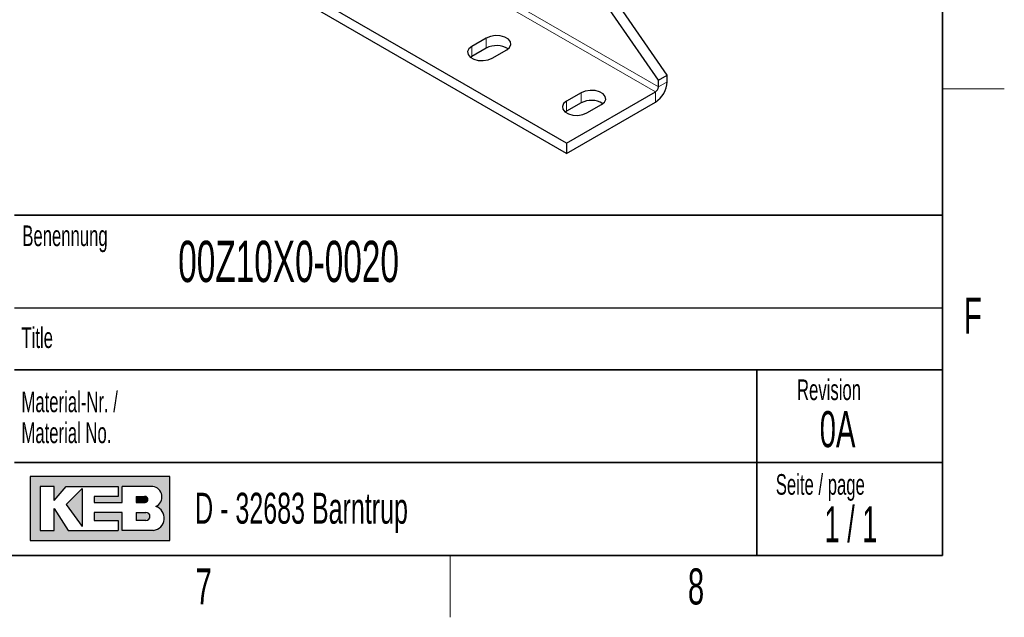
# Model space of a CAD drawing. Header units: millimetres. Extents: x 5 to 418, y 2 to 292.
# Tile 28 of 42: x 319 to 414, y 6 to 64. Entities that reach past the tile are written whole.
import ezdxf

# ---------------------------------------------------------------- set-up
doc = ezdxf.new("R2010")
doc.units = ezdxf.units.MM
doc.layers.add('SLD-0', color=7, linetype='Continuous')
doc.styles.add('SLDTEXTSTYLE0', font='TXT', dxfattribs={"width": 0.605})
doc.styles.add('SLDTEXTSTYLE1', font='TXT', dxfattribs={"width": 0.563})

# ---------------------------------------------------------------- blocks, each defined once
blk = doc.blocks.new('SW_NOTE_0_3')
at = {"layer": 'SLD-0', "color": 0, "char_height": 2, "attachment_point": 1, "style": 'SLDTEXTSTYLE0'}
for s, insert in [('Material-Nr. /', (0, 2.5781354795)), ('Material No.', (0, -0.4218645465))]:
    blk.add_mtext(s, dxfattribs=dict(at, insert=insert))

msp = doc.modelspace()

# ---------------------------------------------------------------- hatches: boundary and pattern name
at = {"linetype": 'Continuous'}
h = msp.add_hatch(color=7, dxfattribs=at)
h.paths.add_polyline_path([(319.519086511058, 13.45626988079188), (333.083981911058, 13.45626988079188), (333.083981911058, 19.65736492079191), (319.519086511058, 19.65736492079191)], flags=0)
edge = h.paths.add_edge_path(flags=0)
edge.add_arc((331.3188604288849, 15.61738520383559), 1.20464082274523, -81.72003226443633, 70.1709600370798, ccw=False)
edge.add_line((331.4923410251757, 14.42530131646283), (331.480008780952, 14.42519098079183))
edge.add_line((331.480008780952, 14.42519098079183), (328.4331606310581, 14.42519098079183))
edge.add_line((328.4331606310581, 14.42519098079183), (328.4331606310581, 16.16924896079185))
edge.add_line((328.4331606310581, 16.16924896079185), (325.7201815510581, 16.16924896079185))
edge.add_line((325.7201815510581, 16.16924896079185), (325.7201815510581, 15.39411208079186))
edge.add_line((325.7201815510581, 15.39411208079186), (328.0455921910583, 15.39411208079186))
edge.add_line((328.0455921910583, 15.39411208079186), (328.0455921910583, 14.42519098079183))
edge.add_line((328.0455921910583, 14.42519098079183), (323.2009866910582, 14.42519098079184))
edge.add_line((323.2009866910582, 14.42519098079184), (321.8444971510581, 16.55681740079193))
edge.add_line((321.8444971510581, 16.55681740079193), (321.8444971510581, 14.42519098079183))
edge.add_line((321.8444971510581, 14.42519098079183), (320.4880076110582, 14.42519098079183))
edge.add_line((320.4880076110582, 14.42519098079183), (320.4880076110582, 18.68844382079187))
edge.add_line((320.4880076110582, 18.68844382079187), (321.8444971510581, 18.68844382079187))
edge.add_line((321.8444971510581, 18.68844382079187), (321.8444971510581, 17.33195428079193))
edge.add_line((321.8444971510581, 17.33195428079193), (323.0072024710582, 18.68844382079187))
edge.add_line((323.0072024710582, 18.68844382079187), (328.0455921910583, 18.68844382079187))
edge.add_line((328.0455921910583, 18.68844382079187), (328.0455921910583, 17.71952272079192))
edge.add_line((328.0455921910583, 17.71952272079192), (325.7201815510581, 17.71952272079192))
edge.add_line((325.7201815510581, 17.71952272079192), (325.7201815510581, 17.13817006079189))
edge.add_line((325.7201815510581, 17.13817006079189), (328.4331606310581, 17.13817006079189))
edge.add_line((328.4331606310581, 17.13817006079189), (328.4331606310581, 18.68844382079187))
edge.add_line((328.4331606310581, 18.68844382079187), (331.4242487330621, 18.68844382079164))
edge.add_line((331.4242487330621, 18.68844382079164), (331.4256482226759, 18.68844382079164))
edge.add_line((331.4256482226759, 18.68844382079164), (331.4259454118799, 18.68845828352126))
edge.add_arc((331.2860949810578, 17.67430640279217), 1.023749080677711, -64.45894120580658, 82.14849338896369, ccw=False)
msp.add_hatch(color=7, dxfattribs=at).paths.add_polyline_path([(324.5574762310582, 14.81275942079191), (324.557476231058, 18.49465960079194), (323.0072024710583, 16.94438584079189)], flags=0)
h = msp.add_hatch(color=7, dxfattribs=at)
edge = h.paths.add_edge_path(flags=0)
edge.add_line((329.7896501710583, 17.13817006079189), (330.6013652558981, 17.13817006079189))
edge.add_arc((330.6568434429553, 17.42884639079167), 0.2959232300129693, 259.1945394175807, 460.8054605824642)
edge.add_line((330.6013652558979, 17.71952272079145), (329.7896501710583, 17.71952272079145))
edge.add_line((329.7896501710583, 17.71952272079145), (329.7896501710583, 17.13817006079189))
h = msp.add_hatch(color=7, dxfattribs=at)
edge = h.paths.add_edge_path(flags=0)
edge.add_line((329.7896501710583, 15.39411208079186), (330.7588584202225, 15.39411208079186))
edge.add_arc((330.7588584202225, 15.78168052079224), 0.3875684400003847, 270.0000000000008, 450.0000000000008)
edge.add_line((330.7588584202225, 16.16924896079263), (330.7386620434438, 16.16924896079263))
edge.add_line((330.7386620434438, 16.16924896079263), (329.7896501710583, 16.16924896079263))
edge.add_line((329.7896501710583, 16.16924896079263), (329.7896501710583, 15.39411208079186))

# ---------------------------------------------------------------- linework, layer by layer
at = {"color": 7, "linetype": 'Continuous', "lineweight": 18}
for p, q in [((380.1694092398, 56.9390328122), (318.2268552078, 92.69770811)), ((380.4522519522, 57.4289307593), (318.5096979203, 93.1876060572)), ((363.7645319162, 62.1640447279), (363.7645319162, 61.1841957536)), ((362.3503183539, 61.347636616), (362.3503183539, 60.3677876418)), ((380.4522519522, 57.4289307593), (381.3007800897, 57.9187756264)), ((372.9569200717, 56.857392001), (372.9569200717, 55.8775430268)), ((380.1694092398, 55.9591838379), (380.1694092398, 56.9390328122)), ((371.5427065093, 56.0409838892), (371.5427065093, 55.0611349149))]:
    msp.add_line(p, q, dxfattribs=at)
at = {"color": 7, "linetype": 'Continuous', "lineweight": 25}
for p, q in [((371.5427065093, 51.9589433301), (309.6001524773, 87.7176186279)), ((371.5427065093, 50.9790943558), (309.6001524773, 86.7377696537)), ((381.3007800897, 58.5720082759), (372.703527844, 71.0169087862)), ((380.4522519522, 58.0821634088), (371.7668469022, 70.6546689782)), ((363.7645319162, 62.1640447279), (362.3503183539, 61.347636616)), ((363.7645319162, 61.1841957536), (362.3503183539, 60.3677876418)), ((362.3503183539, 60.3677876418), (362.2268200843, 60.2862264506)), ((364.3302173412, 60.2046652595), (365.7444309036, 61.0210733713)), ((380.4522519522, 58.0821634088), (381.3007800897, 58.5720082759)), ((381.3007800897, 57.9187756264), (381.3007800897, 58.5720082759)), ((380.4522519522, 57.4289307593), (380.4522519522, 58.0821634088)), ((371.5427065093, 51.9589433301), (380.1694092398, 56.9390328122)), ((372.9569200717, 56.857392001), (371.5427065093, 56.0409838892)), ((371.5427065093, 50.9790943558), (380.1694092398, 55.9591838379)), ((372.9569200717, 55.8775430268), (371.5427065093, 55.0611349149)), ((373.5226054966, 54.8980125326), (374.936819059, 55.7144206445)), ((371.5427065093, 55.0611349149), (371.4192082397, 54.9795737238)), ((371.5427065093, 51.9589433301), (371.5427065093, 50.9790943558))]:
    msp.add_line(p, q, dxfattribs=at)
at = {"color": 7, "linetype": 'Continuous', "lineweight": 25, "flags": 128}
for points in [[(365.7444309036, 61.0210733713), (366.0233123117, 61.2509977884), (366.1491539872, 61.5221195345), (366.1067775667, 61.8017373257), (365.9012942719, 62.0561251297), (365.5574884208, 62.2546000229), (365.116828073, 62.373223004), (364.63246337, 62.3976863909), (364.1628158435, 62.3250395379), (363.7645319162, 62.1640447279)], [(362.3503183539, 61.347636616), (362.0714369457, 61.1177121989), (361.9455952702, 60.8465904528), (361.9879716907, 60.5669726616), (362.1934549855, 60.3125848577), (362.5372608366, 60.1141099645), (362.9779211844, 59.9954869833), (363.4622858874, 59.9710235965), (363.931933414, 60.0436704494), (364.3302173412, 60.2046652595)], [(374.936819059, 55.7144206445), (375.2157004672, 55.9443450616), (375.3415421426, 56.2154668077), (375.2991657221, 56.4950845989), (375.0936824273, 56.7494724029), (374.7498765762, 56.947947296), (374.3092162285, 57.0665702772), (373.8248515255, 57.091033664), (373.3552039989, 57.0183868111), (372.9569200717, 56.857392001)], [(371.5427065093, 56.0409838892), (371.2638251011, 55.8110594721), (371.1379834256, 55.539937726), (371.1803598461, 55.2603199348), (371.3858431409, 55.0059321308), (371.7296489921, 54.8074572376), (372.1703093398, 54.6888342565), (372.6546740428, 54.6643708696), (373.1243215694, 54.7370177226), (373.5226054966, 54.8980125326)]]:
    msp.add_lwpolyline(points, dxfattribs=at)
at = {"color": 7, "linetype": 'Continuous', "lineweight": 25}
for centre, radius, start, end in [((364.7467986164, 59.3528217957), 2.0781670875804, 57.3517208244, 118.2071095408), ((378.8444343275, 58.03055299), 2.458887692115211, 302.60547834, 357.3945215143), ((379.8381655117, 57.4568751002), 0.6147219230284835, 302.60547834, 357.3945215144), ((373.9391867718, 54.0461690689), 2.078167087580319, 57.3517208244, 118.2071095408)]:
    msp.add_arc(centre, radius, start, end, dxfattribs=at)
at = {"layer": 'SLD-0', "lineweight": 35}
for p, q in [((408, 12), (408, 282.5)), ((318, 45), (408, 45)), ((408, 45), (408, 12)), ((408, 30), (318, 30)), ((390, 12), (390, 30)), ((318, 21), (390, 21)), ((390, 21), (408, 21)), ((26, 12), (408, 12)), ((408, 12), (318, 12))]:
    msp.add_line(p, q, dxfattribs=at)
at = {"layer": 'SLD-0', "lineweight": 18}
for p, q in [((408, 57.25), (414, 57.25)), ((360.25, 6), (360.25, 12))]:
    msp.add_line(p, q, dxfattribs=at)
at = {"layer": 'SLD-0'}
for p, q in [((318, 36), (408, 36)), ((331.4242487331, 18.6884438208), (331.4256482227, 18.6884438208)), ((331.4256482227, 18.6884438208), (331.4259454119, 18.6884582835)), ((331.480008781, 14.4251909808), (331.4923410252, 14.4253013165))]:
    msp.add_line(p, q, dxfattribs=at)
at = {"layer": 'SLD-0', "linetype": 'Continuous'}
for p, q in [((333.0839819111, 19.6573649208), (319.5190865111, 19.6573649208)), ((319.5190865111, 19.6573649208), (319.5190865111, 13.4562698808)), ((333.0839819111, 13.4562698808), (333.0839819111, 19.6573649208)), ((321.8444971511, 18.6884438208), (320.4880076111, 18.6884438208)), ((320.4880076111, 18.6884438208), (320.4880076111, 14.4251909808)), ((321.8444971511, 17.3319542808), (323.0072024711, 18.6884438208)), ((321.8444971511, 17.3319542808), (321.8444971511, 18.6884438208)), ((323.0072024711, 18.6884438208), (328.0455921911, 18.6884438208)), ((324.5574762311, 18.4946596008), (323.0072024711, 16.9443858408)), ((324.5574762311, 18.4946596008), (324.5574762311, 14.8127594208)), ((328.0455921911, 18.6884438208), (328.0455921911, 17.7195227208)), ((331.4242487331, 18.6884438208), (328.4331606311, 18.6884438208)), ((328.4331606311, 17.1381700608), (328.4331606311, 18.6884438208)), ((331.4242487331, 18.6884438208), (331.4256482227, 18.6884438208)), ((331.4256482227, 18.6884438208), (331.4259454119, 18.6884582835)), ((325.7201815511, 17.7195227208), (325.7201815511, 17.1381700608)), ((328.0455921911, 17.7195227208), (325.7201815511, 17.7195227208)), ((329.7896501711, 17.7195227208), (330.6013652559, 17.7195227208)), ((329.7896501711, 17.7195227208), (329.7896501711, 17.1381700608)), ((321.8444971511, 14.4251909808), (321.8444971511, 16.5568174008)), ((321.8444971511, 16.5568174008), (323.2009866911, 14.4251909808)), ((323.0072024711, 16.9443858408), (324.5574762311, 14.8127594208)), ((325.7201815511, 17.1381700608), (328.4331606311, 17.1381700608)), ((329.7896501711, 17.1381700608), (330.6013652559, 17.1381700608)), ((325.7201815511, 16.1692489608), (325.7201815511, 15.3941120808)), ((328.4331606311, 16.1692489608), (325.7201815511, 16.1692489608)), ((325.7201815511, 15.3941120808), (328.0455921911, 15.3941120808)), ((328.0455921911, 15.3941120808), (328.0455921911, 14.4251909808)), ((328.4331606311, 14.4251909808), (328.4331606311, 16.1692489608)), ((329.7896501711, 16.1692489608), (330.7588584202, 16.1692489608)), ((329.7896501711, 16.1692489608), (329.7896501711, 15.3941120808)), ((330.7588584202, 15.3941120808), (329.7896501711, 15.3941120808)), ((330.7386620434, 16.1692489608), (330.7588584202, 16.1692489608)), ((320.4880076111, 14.4251909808), (321.8444971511, 14.4251909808)), ((323.2009866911, 14.4251909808), (328.0455921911, 14.4251909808)), ((331.480008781, 14.4251909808), (328.4331606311, 14.4251909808)), ((331.480008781, 14.4251909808), (331.4923410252, 14.4253013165)), ((319.5190865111, 13.4562698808), (333.0839819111, 13.4562698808))]:
    msp.add_line(p, q, dxfattribs=at)
for centre, radius, start, end in [((331.2860949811, 17.6743064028), 1.023749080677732, 295.5410587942, 82.148493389), ((330.656843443, 17.4288463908), 0.2959232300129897, 259.1945394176, 100.8054605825), ((331.3188604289, 15.6173852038), 1.204640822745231, 278.2799677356, 70.1709600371), ((330.7588584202, 15.7816805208), 0.3875684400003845, 270, 90)]:
    msp.add_arc(centre, radius, start, end, dxfattribs=at)

# ---------------------------------------------------------------- block references
at = {"layer": 'SLD-0'}
msp.add_blockref('SW_NOTE_0_3', (318.6797653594, 25.3096913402), dxfattribs=at)

# ---------------------------------------------------------------- texts
for s, insert, char_height, attachment_point, style in [('Benennung', (318.7636716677, 43.9908879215), 2, 1, 'SLDTEXTSTYLE0'), ('00Z10X0-0020', (333.8826865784, 42.5045188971), 4, 1, 'SLDTEXTSTYLE0'), ('F', (410.9536166, 37.0010772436), 3.5, 2, 'SLDTEXTSTYLE0'), ('Title', (318.6797653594, 34.1107265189), 2, 1, 'SLDTEXTSTYLE0'), ('Revision', (393.8965220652, 29.0591225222), 2, 1, 'SLDTEXTSTYLE0'), ('0A', (396.0982575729, 25.9926395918), 3.5, 1, 'SLDTEXTSTYLE0'), ('Seite / page', (391.8390568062, 19.8830679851), 2, 1, 'SLDTEXTSTYLE0'), ('D - 32683 Barntrup', (335.5202035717, 18.0786992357), 3, 1, 'SLDTEXTSTYLE0'), ('1 / 1', (399.1297679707, 16.7706515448), 3.5, 2, 'SLDTEXTSTYLE1'), ('7', (336.3527123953, 10.7429955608), 3.5, 2, 'SLDTEXTSTYLE0'), ('8', (384.1027123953, 10.7429955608), 3.5, 2, 'SLDTEXTSTYLE0')]:
    msp.add_mtext(s, dxfattribs=dict(at, insert=insert, char_height=char_height, attachment_point=attachment_point, style=style))

doc.saveas('drawing.dxf')
